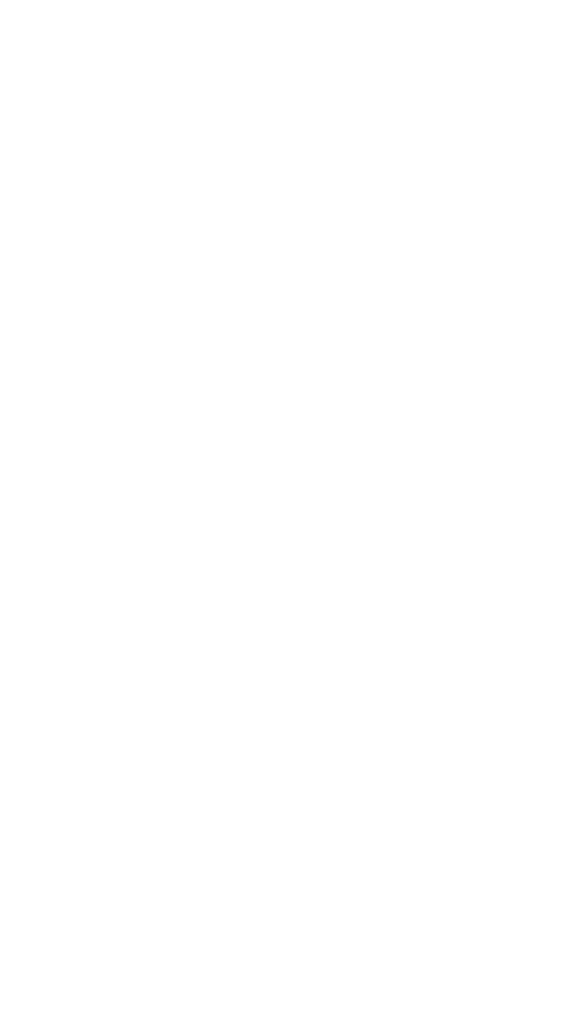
# Model space of a CAD drawing. Header units: millimetres. Extents: x 294088 to 335272, y 35511 to 100072.
# Tile 4 of 7: x 306955 to 307582, y 50125 to 51290. Entities that reach past the tile are written whole.
import ezdxf
from ezdxf import colors
from ezdxf.entities.mleader import LeaderData, LeaderLine
from ezdxf.math import Vec2, Vec3

# ---------------------------------------------------------------- set-up
doc = ezdxf.new("R2010")
doc.units = ezdxf.units.MM
doc.layers.add('__B_OPIS', color=10, linetype='Continuous', lineweight=25)
doc.layers.add('_B_OPIS', color=221, linetype='Continuous', lineweight=25)
doc.styles.add('STYL1', font='SIMPLEX.SHX', dxfattribs={"width": 0.8})

# ---------------------------------------------------------------- blocks, each defined once
blk = doc.blocks.new('_None')

msp = doc.modelspace()

# ---------------------------------------------------------------- leaders
at = {"layer": '__B_OPIS'}
ml = msp.add_multileader_mtext('Standard', dxfattribs=at)
ml.set_content('{\\f@Arial Unicode MS|b0|i0|c238|p0;\\W1;WEWNĘTRZNA JEDNOSTKA \\PPOMPY CIEPŁA}', color=256, style='STYL1')
ml.set_leader_properties(color=256)
ml.set_arrow_properties(name='NONE')
ml.build(insert=Vec2(0, 0))
ml.multileader.update_dxf_attribs({"has_text_frame": 1, "text_left_attachment_type": 6, "text_right_attachment_type": 6, "text_top_attachment_type": 0, "text_bottom_attachment_type": 0, "dogleg_length": 0.1, "arrow_head_size": 100})
ctx = ml.context
ctx.base_point, ctx.char_height, ctx.arrow_head_size, ctx.landing_gap_size, ctx.plane_origin = Vec3(305483.7515079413, 54504.4200230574, -7472.111019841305), 200, 100, 100, Vec3(347346.1044371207, 114513.6276410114, -7472.111019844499)
ctx.left_attachment, ctx.right_attachment, ctx.text_align_type, ctx.attachment_type = 6, 6, 2, 2
notes = []
notes.append((ctx, [(1, (1, 1, 0), (309468.1625584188, 54504.4200230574, -7472.111019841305), (-1, 0), 0.1, [(1, [(316966.4001173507, 50638.32869515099, -7472.111019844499), (316966.4001173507, 50638.32869515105, -7472.111019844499)], 256, [])])]))
ctx.mtext.insert, ctx.mtext.alignment, ctx.mtext.line_spacing_factor, ctx.mtext.flow_direction = Vec3(309368.0625584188, 54744.4200230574, -7472.111019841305), 3, 0.9, 5
ml = msp.add_multileader_mtext('Standard', dxfattribs=at)
ml.set_content('{\\f@Arial Unicode MS|b0|i0|c238|p0;\\W1;BOJLER ELEKTRYCZNY 300l\\PPołączony w układ z pompą ciepła \\Pwyposażony w zawór \\Pbezpieczeństwa i układ \\Ppompowy do c.w.u}', color=256, style='STYL1')
ml.set_leader_properties(color=256)
ml.set_arrow_properties(name='NONE')
ml.build(insert=Vec2(0, 0))
ml.multileader.update_dxf_attribs({"has_text_frame": 1, "text_left_attachment_type": 6, "text_right_attachment_type": 6, "text_top_attachment_type": 0, "text_bottom_attachment_type": 0, "dogleg_length": 0.1, "arrow_head_size": 100})
ctx = ml.context
ctx.base_point, ctx.char_height, ctx.arrow_head_size, ctx.landing_gap_size, ctx.plane_origin = Vec3(304978.021193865, 53564.88196111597, -7472.111019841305), 200, 100, 100, Vec3(347294.2622540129, 113574.08957907, -7472.111019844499)
ctx.left_attachment, ctx.right_attachment, ctx.text_align_type, ctx.attachment_type = 6, 6, 2, 2
notes.append((ctx, [(1, (1, 1, 0), (309416.3203753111, 53564.88196111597, -7472.111019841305), (-1, 0), 0.1, [(1, [(316914.5579342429, 49698.79063320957, -7472.111019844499), (316914.5579342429, 49698.79063320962, -7472.111019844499)], 256, [])])]))
ctx.mtext.insert, ctx.mtext.alignment, ctx.mtext.line_spacing_factor, ctx.mtext.flow_direction = Vec3(309316.2203753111, 53823.54498976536, -7472.111019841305), 3, 0.9, 5
ml = msp.add_multileader_mtext('Standard', dxfattribs=at)
ml.set_content('{\\f@Arial Unicode MS|b0|i0|c238|p0;\\W1;ZEWNĘTRZNE JEDNOSTKI \\PPOMPY CIEPŁA}', color=256, style='STYL1')
ml.set_leader_properties(color=256)
ml.set_arrow_properties(name='NONE')
ml.build(insert=Vec2(0, 0))
ml.multileader.update_dxf_attribs({"has_text_frame": 1, "text_left_attachment_type": 6, "text_right_attachment_type": 6, "text_top_attachment_type": 0, "text_bottom_attachment_type": 0, "dogleg_length": 0.1, "arrow_head_size": 100})
ctx = ml.context
ctx.base_point, ctx.char_height, ctx.arrow_head_size, ctx.landing_gap_size, ctx.plane_origin = Vec3(300757.3308804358, 49898.966317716, -7472.111019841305), 200, 100, 100, Vec3(338250.2831200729, 113530.0322993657, -7472.111019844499)
ctx.left_attachment, ctx.right_attachment, ctx.text_align_type, ctx.attachment_type = 6, 6, 2, 2
notes.append((ctx, [(1, (1, 1, 0), (304512.6832678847, 49898.966317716, -7472.111019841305), (-1, 0), 0.1, [(1, [(307870.5788003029, 49654.73335350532, -7472.111019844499), (307870.5788003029, 49654.73335350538, -7472.111019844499)], 256, [])])]))
ctx.mtext.insert, ctx.mtext.alignment, ctx.mtext.line_spacing_factor, ctx.mtext.flow_direction = Vec3(304412.5832678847, 50138.966317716, -7472.111019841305), 3, 0.9, 5
at = {"layer": '_B_OPIS'}
ml = msp.add_multileader_mtext('Standard', dxfattribs=at)
ml.set_content('{\\Fsimplex.shx|c1;Zaw. odcinające w szafce zaworowej \\Pzw:zaw.odc.DN25\\Pcw:}zaw.odc.DN15', color=256, style='STYL1')
ml.set_leader_properties(color=256)
ml.build(insert=Vec2(0, 0))
ml.multileader.update_dxf_attribs({"has_text_frame": 1, "text_left_attachment_type": 2, "text_right_attachment_type": 2, "text_top_attachment_type": 0, "text_bottom_attachment_type": 0, "dogleg_length": 0.1, "arrow_head_size": 5})
ctx = ml.context
ctx.base_point, ctx.char_height, ctx.arrow_head_size, ctx.landing_gap_size, ctx.plane_origin, ctx.plane_x_axis, ctx.plane_y_axis = Vec3(304977.5197321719, 51499.52701519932), 200, 5, 20, Vec3(314812.4840922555, 53431.63689098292), Vec3(1, 9.797174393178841e-16), Vec3(-9.797174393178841e-16, 1)
ctx.left_attachment, ctx.right_attachment = 2, 2
notes.append((ctx, [(0, (1, 1, 0), (307543.3964109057, 51499.52701519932), (-1, -9.797174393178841e-16), 301.1147739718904, [(0, [(308720.7938248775, 51131.9386298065)], 256, [])])]))
ctx.mtext.insert, ctx.mtext.text_direction, ctx.mtext.rotation, ctx.mtext.width, ctx.mtext.flow_direction = Vec3(304997.5197321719, 52099.52701519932), Vec3(1, 9.797174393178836e-16), 9.797174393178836e-16, 2933.565495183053, 5
for ctx, leaders in notes:
    for number, flags, end, landing, length, lines in leaders:
        leader = LeaderData()
        leader.index, (leader.has_last_leader_line, leader.has_dogleg_vector, leader.attachment_direction) = number, flags
        leader.last_leader_point, leader.dogleg_vector, leader.dogleg_length = Vec3(end), Vec3(landing), length
        for number, points, colour, breaks in lines:
            line = LeaderLine()
            line.index, line.vertices, line.color, line.breaks = number, Vec3.list(points), colors.encode_raw_color(colour), breaks
            leader.lines.append(line)
        ctx.leaders.append(leader)

doc.saveas('drawing.dxf')
